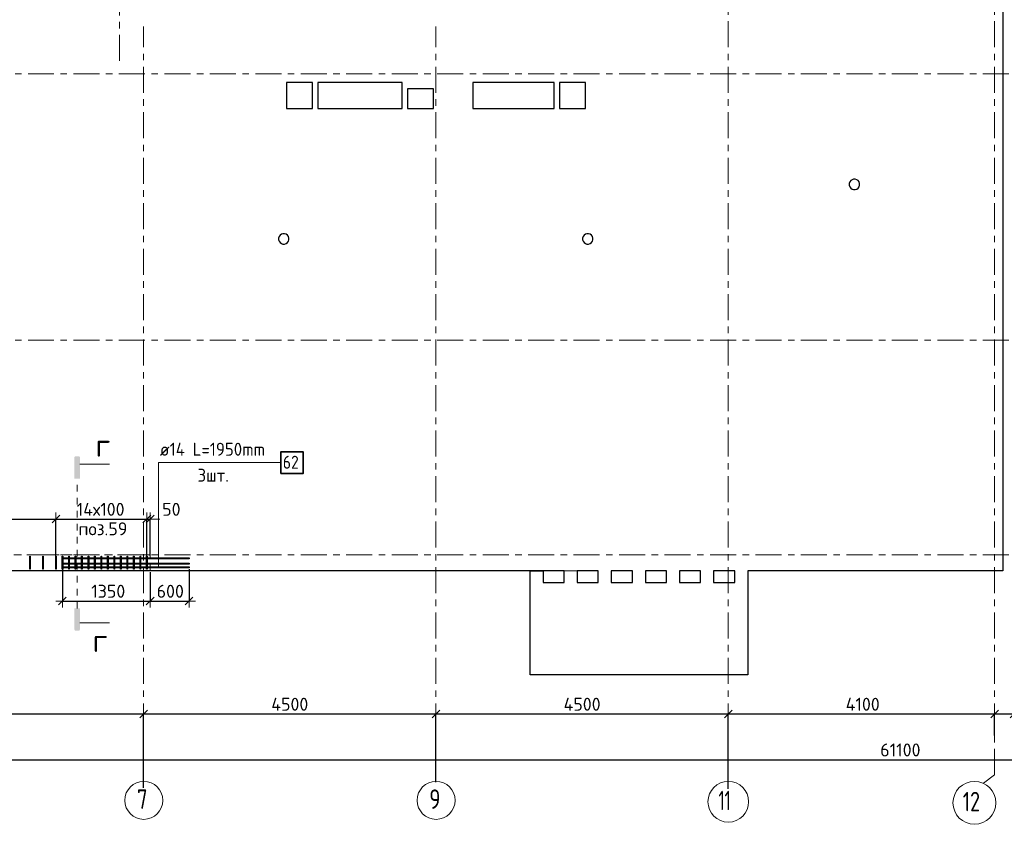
# Model space of a CAD drawing. Header units: metres. Extents: x -38 to 97, y -15 to 21.
# Tile 4 of 118: x 18 to 33, y -4 to 8. Entities that reach past the tile are written whole.
import ezdxf

# ---------------------------------------------------------------- set-up
doc = ezdxf.new("R2010")
doc.units = ezdxf.units.M
doc.header["$PDMODE"] = 65
for name, pattern in [('______11', [0.5, 0.4, -0.05, 0, -0.05]), ('______2', [0.0405, 0.03, -0.0105]), ('______3', [0.5, 0.4, -0.1]), ('______5', [1.1, 0.8, -0.1, 0.1, -0.1]), ('______9', [0.015, 0, -0.015])]:
    doc.linetypes.add(name, pattern=pattern)
for name, color, linetype, lineweight in [('XR$2$Осевая линия (1)', 7, '______5', 13), ('XR$2$Размерная линия (1)', 7, 'Continuous', 13), ('XR$4$Арм.стержн. Доп. арматура', 180, 'Continuous', 35), ('XR$4$Арм.стержн. Хомут', 240, 'Continuous', 35), ('XR$4$Балка (1)', 7, '______3', 13), ('XR$4$Перекрытие (1)', 7, 'Continuous', 35), ('XR$4$Размерная линия (1)', 7, 'Continuous', 13), ('XR$4$Текст_ общее_1', 7, 'Continuous', 13)]:
    doc.layers.add(name, color=color, linetype=linetype, lineweight=lineweight)
doc.styles.add('ISOCPEUR', font='txt')
doc.dimstyles.new('DIMSTYLE_3', dxfattribs={"dimtxt": 0.2, "dimasz": 0.2, "dimexe": 0, "dimexo": 0, "dimgap": 0.1, "dimtad": 2, "dimdec": 0, "dimlfac": 1000, "dimrnd": 5, "dimzin": 12, "dimdsep": 46, "dimtxsty": 'ISOCPEUR', "dimblk1": 'ALL_ML_STRICH', "dimblk2": 'ALL_ML_STRICH', "dimsah": 1, "dimcen": 0, "dimclrd": 7, "dimclre": 256, "dimclrt": 7, "dimadec": 0, "dimazin": 0, "dimtfac": 1, "dimtdec": 0, "dimtix": 1, "dimtmove": 2, "dimatfit": 3, "dimfxl": 0, "dimtzin": 0, "dimlwd": 0, "dimlwe": -3, "dimarcsym": 0})
doc.dimstyles.new('DIMSTYLE_33', dxfattribs={"dimtxt": 0.2, "dimasz": 0.2, "dimexe": 0, "dimexo": 0, "dimgap": 0.1, "dimtad": 2, "dimdec": 0, "dimlfac": 1000, "dimrnd": 5, "dimzin": 12, "dimdsep": 46, "dimtxsty": 'ISOCPEUR', "dimblk1": 'ALL_ML_STRICH', "dimblk2": 'ALL_ML_STRICH', "dimsah": 1, "dimcen": 0, "dimclrd": 7, "dimclre": 256, "dimclrt": 7, "dimadec": 0, "dimazin": 0, "dimtfac": 1, "dimtdec": 0, "dimtix": 1, "dimtmove": 2, "dimatfit": 3, "dimfxl": 0, "dimtvp": 1.2, "dimtzin": 0, "dimlwd": 0, "dimlwe": -3, "dimarcsym": 0})
doc.dimstyles.new('DIMSTYLE_4', dxfattribs={"dimtxt": 0.2, "dimasz": 0.2, "dimexe": 0, "dimexo": 0, "dimgap": 0.1, "dimtad": 0, "dimdec": 0, "dimlfac": 1000, "dimrnd": 5, "dimzin": 12, "dimdsep": 46, "dimtxsty": 'ISOCPEUR', "dimblk1": 'ALL_ML_STRICH', "dimblk2": 'ALL_ML_STRICH', "dimsah": 1, "dimcen": 0, "dimclrd": 7, "dimclre": 256, "dimclrt": 7, "dimadec": 0, "dimazin": 0, "dimtfac": 1, "dimtdec": 0, "dimtix": 1, "dimtmove": 2, "dimatfit": 3, "dimfxl": 0, "dimtvp": 1.2, "dimtzin": 0, "dimlwd": 0, "dimlwe": -3, "dimarcsym": 0})

# ---------------------------------------------------------------- blocks, each defined once
blk = doc.blocks.new('ALL_ML_STRICH')
at = {"color": 0, "linetype": 'ByBlock', "lineweight": -2}
for p, q in [((-1, 0), (0.5, 0)), ((-0.3, -0.3), (0.3, 0.3)), ((0, -0.5), (0, 0.5))]:
    blk.add_line(p, q, dxfattribs=at)
blk = doc.blocks.new('*D12')
at = {"layer": 'DEFPOINTS', "color": 7, "linetype": 'Continuous', "lineweight": 13, "transparency": 33554687}
for p in [(0.5, -3.103), (0.5, -3.156), (61.6, -3.14)]:
    blk.add_point(p, dxfattribs=at)
at = {"layer": 'XR$2$Размерная линия (1)', "color": 9, "linetype": 'Continuous', "lineweight": -2, "true_color": 0xc7c7c7, "transparency": 33554687}
for p, q in [((0.5, -3.123), (0.5, -3.156)), ((61.6, -3.156), (61.6, -3.156))]:
    blk.add_line(p, q, dxfattribs=at)
at = {"layer": 'XR$2$Размерная линия (1)', "color": 7, "linetype": 'Continuous', "lineweight": -2, "transparency": 33554687}
blk.add_line((0.5, -3.156), (61.6, -3.156), dxfattribs=at)
at = {"layer": 'XR$2$Размерная линия (1)', "color": 7, "linetype": 'Continuous', "lineweight": 13, "transparency": 33554687, "xscale": 0.2, "yscale": 0.2, "zscale": 0.2, "rotation": 180}
blk.add_blockref('ALL_ML_STRICH', (0.5, -3.156), dxfattribs=at)
at = {"layer": 'XR$2$Размерная линия (1)', "color": 7, "linetype": 'Continuous', "lineweight": 13, "transparency": 33554687, "xscale": 0.2, "yscale": 0.2, "zscale": 0.2}
blk.add_blockref('ALL_ML_STRICH', (61.6, -3.156), dxfattribs=at)
at = {"layer": 'XR$2$Размерная линия (1)', "color": 7, "linetype": 'Continuous', "lineweight": 13, "transparency": 33554687, "insert": (31.1, -3.006), "char_height": 0.2, "width": 1, "attachment_point": 5, "style": 'ISOCPEUR'}
blk.add_mtext('\\A1;{61100}', dxfattribs=at)
blk = doc.blocks.new('*D16')
at = {"layer": 'DEFPOINTS', "color": 7, "linetype": 'Continuous', "lineweight": 13, "transparency": 33554687}
for p in [(13.75, -2.452), (13.75, -3.513), (19.45, -3.607)]:
    blk.add_point(p, dxfattribs=at)
at = {"layer": 'XR$2$Размерная линия (1)', "color": 9, "linetype": 'Continuous', "lineweight": -2, "true_color": 0xc7c7c7, "transparency": 33554687}
for p, q in [((13.75, -3.493), (13.75, -2.452)), ((19.45, -3.587), (19.45, -2.452))]:
    blk.add_line(p, q, dxfattribs=at)
at = {"layer": 'XR$2$Размерная линия (1)', "color": 7, "linetype": 'Continuous', "lineweight": -2, "transparency": 33554687}
blk.add_line((13.75, -2.452), (19.45, -2.452), dxfattribs=at)
at = {"layer": 'XR$2$Размерная линия (1)', "color": 7, "linetype": 'Continuous', "lineweight": 13, "transparency": 33554687, "xscale": 0.2, "yscale": 0.2, "zscale": 0.2, "rotation": 180}
blk.add_blockref('ALL_ML_STRICH', (13.75, -2.452), dxfattribs=at)
at = {"layer": 'XR$2$Размерная линия (1)', "color": 7, "linetype": 'Continuous', "lineweight": 13, "transparency": 33554687, "xscale": 0.2, "yscale": 0.2, "zscale": 0.2}
blk.add_blockref('ALL_ML_STRICH', (19.45, -2.452), dxfattribs=at)
at = {"layer": 'XR$2$Размерная линия (1)', "color": 7, "linetype": 'Continuous', "lineweight": 13, "transparency": 33554687, "insert": (16.61, -2.302), "char_height": 0.2, "width": 0.8, "attachment_point": 5, "style": 'ISOCPEUR'}
blk.add_mtext('\\A1;{5700}', dxfattribs=at)
blk = doc.blocks.new('*D17')
at = {"layer": 'DEFPOINTS', "color": 7, "linetype": 'Continuous', "lineweight": 13, "transparency": 33554687}
for p in [(19.45, -2.452), (19.45, -3.607), (23.95, -3.521)]:
    blk.add_point(p, dxfattribs=at)
at = {"layer": 'XR$2$Размерная линия (1)', "color": 9, "linetype": 'Continuous', "lineweight": -2, "true_color": 0xc7c7c7, "transparency": 33554687}
for p, q in [((19.45, -3.587), (19.45, -2.452)), ((23.95, -3.501), (23.95, -2.452))]:
    blk.add_line(p, q, dxfattribs=at)
at = {"layer": 'XR$2$Размерная линия (1)', "color": 7, "linetype": 'Continuous', "lineweight": -2, "transparency": 33554687}
blk.add_line((19.45, -2.452), (23.95, -2.452), dxfattribs=at)
at = {"layer": 'XR$2$Размерная линия (1)', "color": 7, "linetype": 'Continuous', "lineweight": 13, "transparency": 33554687, "xscale": 0.2, "yscale": 0.2, "zscale": 0.2, "rotation": 180}
blk.add_blockref('ALL_ML_STRICH', (19.45, -2.452), dxfattribs=at)
at = {"layer": 'XR$2$Размерная линия (1)', "color": 7, "linetype": 'Continuous', "lineweight": 13, "transparency": 33554687, "xscale": 0.2, "yscale": 0.2, "zscale": 0.2}
blk.add_blockref('ALL_ML_STRICH', (23.95, -2.452), dxfattribs=at)
at = {"layer": 'XR$2$Размерная линия (1)', "color": 7, "linetype": 'Continuous', "lineweight": 13, "transparency": 33554687, "insert": (21.7, -2.302), "char_height": 0.2, "width": 0.8, "attachment_point": 5, "style": 'ISOCPEUR'}
blk.add_mtext('\\A1;{4500}', dxfattribs=at)
blk = doc.blocks.new('*D18')
at = {"layer": 'DEFPOINTS', "color": 7, "linetype": 'Continuous', "lineweight": 13, "transparency": 33554687}
for p in [(23.95, -2.452), (23.95, -3.521), (28.45, -3.623)]:
    blk.add_point(p, dxfattribs=at)
at = {"layer": 'XR$2$Размерная линия (1)', "color": 9, "linetype": 'Continuous', "lineweight": -2, "true_color": 0xc7c7c7, "transparency": 33554687}
for p, q in [((23.95, -3.501), (23.95, -2.452)), ((28.45, -3.603), (28.45, -2.452))]:
    blk.add_line(p, q, dxfattribs=at)
at = {"layer": 'XR$2$Размерная линия (1)', "color": 7, "linetype": 'Continuous', "lineweight": -2, "transparency": 33554687}
blk.add_line((23.95, -2.452), (28.45, -2.452), dxfattribs=at)
at = {"layer": 'XR$2$Размерная линия (1)', "color": 7, "linetype": 'Continuous', "lineweight": 13, "transparency": 33554687, "xscale": 0.2, "yscale": 0.2, "zscale": 0.2, "rotation": 180}
blk.add_blockref('ALL_ML_STRICH', (23.95, -2.452), dxfattribs=at)
at = {"layer": 'XR$2$Размерная линия (1)', "color": 7, "linetype": 'Continuous', "lineweight": 13, "transparency": 33554687, "xscale": 0.2, "yscale": 0.2, "zscale": 0.2}
blk.add_blockref('ALL_ML_STRICH', (28.45, -2.452), dxfattribs=at)
at = {"layer": 'XR$2$Размерная линия (1)', "color": 7, "linetype": 'Continuous', "lineweight": 13, "transparency": 33554687, "insert": (26.2, -2.302), "char_height": 0.2, "width": 0.8, "attachment_point": 5, "style": 'ISOCPEUR'}
blk.add_mtext('\\A1;{4500}', dxfattribs=at)
blk = doc.blocks.new('*D19')
at = {"layer": 'DEFPOINTS', "color": 7, "linetype": 'Continuous', "lineweight": 13, "transparency": 33554687}
for p in [(28.45, -2.452), (32.55, -2.802), (28.45, -3.623)]:
    blk.add_point(p, dxfattribs=at)
at = {"layer": 'XR$2$Размерная линия (1)', "color": 9, "linetype": 'Continuous', "lineweight": -2, "true_color": 0xc7c7c7, "transparency": 33554687}
for p, q in [((28.45, -3.603), (28.45, -2.452)), ((32.55, -2.782), (32.55, -2.452))]:
    blk.add_line(p, q, dxfattribs=at)
at = {"layer": 'XR$2$Размерная линия (1)', "color": 7, "linetype": 'Continuous', "lineweight": -2, "transparency": 33554687}
blk.add_line((28.45, -2.452), (32.55, -2.452), dxfattribs=at)
at = {"layer": 'XR$2$Размерная линия (1)', "color": 7, "linetype": 'Continuous', "lineweight": 13, "transparency": 33554687, "xscale": 0.2, "yscale": 0.2, "zscale": 0.2, "rotation": 180}
blk.add_blockref('ALL_ML_STRICH', (28.45, -2.452), dxfattribs=at)
at = {"layer": 'XR$2$Размерная линия (1)', "color": 7, "linetype": 'Continuous', "lineweight": 13, "transparency": 33554687, "xscale": 0.2, "yscale": 0.2, "zscale": 0.2}
blk.add_blockref('ALL_ML_STRICH', (32.55, -2.452), dxfattribs=at)
at = {"layer": 'XR$2$Размерная линия (1)', "color": 7, "linetype": 'Continuous', "lineweight": 13, "transparency": 33554687, "insert": (30.52, -2.302), "char_height": 0.2, "width": 0.8, "attachment_point": 5, "style": 'ISOCPEUR'}
blk.add_mtext('\\A1;{4100}', dxfattribs=at)
blk = doc.blocks.new('*D20')
at = {"layer": 'DEFPOINTS', "color": 7, "linetype": 'Continuous', "lineweight": 13, "transparency": 33554687}
for p in [(32.55, -2.452), (32.55, -2.802), (32.85, -2.818)]:
    blk.add_point(p, dxfattribs=at)
at = {"layer": 'XR$2$Размерная линия (1)', "color": 9, "linetype": 'Continuous', "lineweight": -2, "true_color": 0xc7c7c7, "transparency": 33554687}
for p, q in [((32.55, -2.782), (32.55, -2.452)), ((32.85, -2.798), (32.85, -2.452))]:
    blk.add_line(p, q, dxfattribs=at)
at = {"layer": 'XR$2$Размерная линия (1)', "color": 7, "linetype": 'Continuous', "lineweight": -2, "transparency": 33554687}
blk.add_line((32.55, -2.452), (32.85, -2.452), dxfattribs=at)
at = {"layer": 'XR$2$Размерная линия (1)', "color": 7, "linetype": 'Continuous', "lineweight": 13, "transparency": 33554687, "xscale": 0.2, "yscale": 0.2, "zscale": 0.2, "rotation": 180}
blk.add_blockref('ALL_ML_STRICH', (32.55, -2.452), dxfattribs=at)
at = {"layer": 'XR$2$Размерная линия (1)', "color": 7, "linetype": 'Continuous', "lineweight": 13, "transparency": 33554687, "xscale": 0.2, "yscale": 0.2, "zscale": 0.2}
blk.add_blockref('ALL_ML_STRICH', (32.85, -2.452), dxfattribs=at)
at = {"layer": 'XR$2$Размерная линия (1)', "color": 7, "linetype": 'Continuous', "lineweight": 13, "transparency": 33554687, "insert": (33.178, -2.7), "char_height": 0.2, "width": 0.6, "attachment_point": 5, "style": 'ISOCPEUR'}
blk.add_mtext('\\A1;{300}', dxfattribs=at)
blk = doc.blocks.new('*D255')
at = {"layer": 'DEFPOINTS', "color": 7, "linetype": 'Continuous', "lineweight": 13, "transparency": 33554687}
for p in [(18.2, -0.202), (19.55, -0.25), (18.2, -0.713)]:
    blk.add_point(p, dxfattribs=at)
at = {"layer": 'XR$4$Размерная линия (1)', "color": 9, "linetype": 'Continuous', "lineweight": -2, "true_color": 0xc7c7c7, "transparency": 33554687}
for p, q in [((18.2, -0.222), (18.2, -0.713)), ((19.55, -0.27), (19.55, -0.713))]:
    blk.add_line(p, q, dxfattribs=at)
at = {"layer": 'XR$4$Размерная линия (1)', "color": 7, "linetype": 'Continuous', "lineweight": -2, "transparency": 33554687}
blk.add_line((18.2, -0.713), (19.55, -0.713), dxfattribs=at)
at = {"layer": 'XR$4$Размерная линия (1)', "color": 7, "linetype": 'Continuous', "lineweight": 13, "transparency": 33554687, "xscale": 0.2, "yscale": 0.2, "zscale": 0.2, "rotation": 180}
blk.add_blockref('ALL_ML_STRICH', (18.2, -0.713), dxfattribs=at)
at = {"layer": 'XR$4$Размерная линия (1)', "color": 7, "linetype": 'Continuous', "lineweight": 13, "transparency": 33554687, "xscale": 0.2, "yscale": 0.2, "zscale": 0.2}
blk.add_blockref('ALL_ML_STRICH', (19.55, -0.713), dxfattribs=at)
at = {"layer": 'XR$4$Размерная линия (1)', "color": 7, "linetype": 'Continuous', "lineweight": 13, "transparency": 33554687, "insert": (18.905, -0.563), "char_height": 0.2, "width": 0.8, "attachment_point": 5, "style": 'ISOCPEUR'}
blk.add_mtext('\\A1;{1350}', dxfattribs=at)
blk = doc.blocks.new('*D256')
at = {"layer": 'DEFPOINTS', "color": 7, "linetype": 'Continuous', "lineweight": 13, "transparency": 33554687}
for p in [(19.55, -0.25), (20.15, -0.202), (19.55, -0.713)]:
    blk.add_point(p, dxfattribs=at)
at = {"layer": 'XR$4$Размерная линия (1)', "color": 9, "linetype": 'Continuous', "lineweight": -2, "true_color": 0xc7c7c7, "transparency": 33554687}
for p, q in [((19.55, -0.27), (19.55, -0.713)), ((20.15, -0.222), (20.15, -0.713))]:
    blk.add_line(p, q, dxfattribs=at)
at = {"layer": 'XR$4$Размерная линия (1)', "color": 7, "linetype": 'Continuous', "lineweight": -2, "transparency": 33554687}
blk.add_line((19.55, -0.713), (20.15, -0.713), dxfattribs=at)
at = {"layer": 'XR$4$Размерная линия (1)', "color": 7, "linetype": 'Continuous', "lineweight": 13, "transparency": 33554687, "xscale": 0.2, "yscale": 0.2, "zscale": 0.2, "rotation": 180}
blk.add_blockref('ALL_ML_STRICH', (19.55, -0.713), dxfattribs=at)
at = {"layer": 'XR$4$Размерная линия (1)', "color": 7, "linetype": 'Continuous', "lineweight": 13, "transparency": 33554687, "xscale": 0.2, "yscale": 0.2, "zscale": 0.2}
blk.add_blockref('ALL_ML_STRICH', (20.15, -0.713), dxfattribs=at)
at = {"layer": 'XR$4$Размерная линия (1)', "color": 7, "linetype": 'Continuous', "lineweight": 13, "transparency": 33554687, "insert": (19.86, -0.563), "char_height": 0.2, "width": 0.6, "attachment_point": 5, "style": 'ISOCPEUR'}
blk.add_mtext('\\A1;{600}', dxfattribs=at)
blk = doc.blocks.new('*D259')
at = {"layer": 'DEFPOINTS', "color": 7, "linetype": 'Continuous', "lineweight": 13, "transparency": 33554687}
for p in [(15.1, 0.548), (15.1, -0.059), (18.1, -0.066)]:
    blk.add_point(p, dxfattribs=at)
at = {"layer": 'XR$4$Размерная линия (1)', "color": 9, "linetype": 'Continuous', "lineweight": -2, "true_color": 0xc7c7c7, "transparency": 33554687}
for p, q in [((15.1, -0.039), (15.1, 0.548)), ((18.1, -0.046), (18.1, 0.548))]:
    blk.add_line(p, q, dxfattribs=at)
at = {"layer": 'XR$4$Размерная линия (1)', "color": 7, "linetype": 'Continuous', "lineweight": -2, "transparency": 33554687}
blk.add_line((15.1, 0.548), (18.1, 0.548), dxfattribs=at)
at = {"layer": 'XR$4$Размерная линия (1)', "color": 7, "linetype": 'Continuous', "lineweight": 13, "transparency": 33554687, "xscale": 0.2, "yscale": 0.2, "zscale": 0.2, "rotation": 180}
blk.add_blockref('ALL_ML_STRICH', (15.1, 0.548), dxfattribs=at)
at = {"layer": 'XR$4$Размерная линия (1)', "color": 7, "linetype": 'Continuous', "lineweight": 13, "transparency": 33554687, "xscale": 0.2, "yscale": 0.2, "zscale": 0.2}
blk.add_blockref('ALL_ML_STRICH', (18.1, 0.548), dxfattribs=at)
at = {"layer": 'XR$4$Размерная линия (1)', "color": 7, "linetype": 'Continuous', "lineweight": 13, "transparency": 33554687, "insert": (15.86, 0.798), "char_height": 0.2, "width": 0.01, "attachment_point": 1, "line_spacing_factor": 0.60241, "style": 'ISOCPEUR'}
blk.add_mtext('15х200=3000', dxfattribs=at)
blk = doc.blocks.new('*D260')
at = {"layer": 'DEFPOINTS', "color": 7, "linetype": 'Continuous', "lineweight": 13, "transparency": 33554687}
for p in [(18.1, 0.548), (18.1, -0.066), (19.5, -0.089)]:
    blk.add_point(p, dxfattribs=at)
at = {"layer": 'XR$4$Размерная линия (1)', "color": 9, "linetype": 'Continuous', "lineweight": -2, "true_color": 0xc7c7c7, "transparency": 33554687}
for p, q in [((18.1, -0.046), (18.1, 0.548)), ((19.5, -0.069), (19.5, 0.548))]:
    blk.add_line(p, q, dxfattribs=at)
at = {"layer": 'XR$4$Размерная линия (1)', "color": 7, "linetype": 'Continuous', "lineweight": -2, "transparency": 33554687}
blk.add_line((18.1, 0.548), (19.5, 0.548), dxfattribs=at)
at = {"layer": 'XR$4$Размерная линия (1)', "color": 7, "linetype": 'Continuous', "lineweight": 13, "transparency": 33554687, "xscale": 0.2, "yscale": 0.2, "zscale": 0.2, "rotation": 180}
blk.add_blockref('ALL_ML_STRICH', (18.1, 0.548), dxfattribs=at)
at = {"layer": 'XR$4$Размерная линия (1)', "color": 7, "linetype": 'Continuous', "lineweight": 13, "transparency": 33554687, "xscale": 0.2, "yscale": 0.2, "zscale": 0.2}
blk.add_blockref('ALL_ML_STRICH', (19.5, 0.548), dxfattribs=at)
at = {"layer": 'XR$4$Размерная линия (1)', "color": 7, "linetype": 'Continuous', "lineweight": 13, "transparency": 33554687, "insert": (18.42, 0.798), "char_height": 0.2, "width": 0.01, "attachment_point": 1, "line_spacing_factor": 0.60241, "style": 'ISOCPEUR'}
blk.add_mtext('14х100', dxfattribs=at)
blk = doc.blocks.new('*D261')
at = {"layer": 'DEFPOINTS', "color": 7, "linetype": 'Continuous', "lineweight": 13, "transparency": 33554687}
for p in [(19.5, 0.548), (19.5, -0.089), (19.55, -0.037)]:
    blk.add_point(p, dxfattribs=at)
at = {"layer": 'XR$4$Размерная линия (1)', "color": 9, "linetype": 'Continuous', "lineweight": -2, "true_color": 0xc7c7c7, "transparency": 33554687}
for p, q in [((19.5, -0.069), (19.5, 0.548)), ((19.55, -0.017), (19.55, 0.548))]:
    blk.add_line(p, q, dxfattribs=at)
at = {"layer": 'XR$4$Размерная линия (1)', "color": 7, "linetype": 'Continuous', "lineweight": -2, "transparency": 33554687}
blk.add_line((19.5, 0.548), (19.55, 0.548), dxfattribs=at)
at = {"layer": 'XR$4$Размерная линия (1)', "color": 7, "linetype": 'Continuous', "lineweight": 13, "transparency": 33554687, "xscale": 0.2, "yscale": 0.2, "zscale": 0.2}
blk.add_blockref('ALL_ML_STRICH', (19.55, 0.548), dxfattribs=at)
at = {"layer": 'XR$4$Размерная линия (1)', "color": 7, "linetype": 'Continuous', "lineweight": 13, "transparency": 33554687, "xscale": 0.2, "yscale": 0.2, "zscale": 0.2, "rotation": 180}
blk.add_blockref('ALL_ML_STRICH', (19.5, 0.548), dxfattribs=at)
at = {"layer": 'XR$4$Размерная линия (1)', "color": 7, "linetype": 'Continuous', "lineweight": 13, "transparency": 33554687, "insert": (19.877, 0.698), "char_height": 0.2, "width": 0.4, "attachment_point": 5, "style": 'ISOCPEUR'}
blk.add_mtext('\\A1;{50}', dxfattribs=at)

msp = doc.modelspace()

# ---------------------------------------------------------------- hatches: boundary and pattern name
at = {"linetype": 'Continuous', "lineweight": 25, "true_color": 0x000000, "transparency": 33554687}
for points in [[(18.4685, 1.4992), (18.468, 1.5017), (18.4671, 1.5041), (18.466, 1.5064), (18.4646, 1.5086), (18.4629, 1.5105), (18.461, 1.5122), (18.4589, 1.5136), (18.4566, 1.5147), (18.4541, 1.5155), (18.4516, 1.516), (18.4491, 1.5162), (18.4046, 1.5162), (18.402, 1.516), (18.3995, 1.5155), (18.3971, 1.5147), (18.3948, 1.5136), (18.3927, 1.5122), (18.3908, 1.5105), (18.3891, 1.5086), (18.3876, 1.5064), (18.3865, 1.5041), (18.3857, 1.5017), (18.3852, 1.4992), (18.385, 1.4967), (18.385, 1.1717), (18.4686, 1.1717), (18.4686, 1.4967)], [(18.4685, -1.1538), (18.4686, -1.1512), (18.4686, -0.8262), (18.385, -0.8262), (18.385, -1.1512), (18.3852, -1.1538), (18.3857, -1.1563), (18.3865, -1.1587), (18.3876, -1.161), (18.3891, -1.1631), (18.3908, -1.165), (18.3927, -1.1667), (18.3948, -1.1681), (18.3971, -1.1693), (18.3995, -1.1701), (18.402, -1.1706), (18.4046, -1.1708), (18.4491, -1.1708), (18.4516, -1.1706), (18.4541, -1.1701), (18.4566, -1.1693), (18.4589, -1.1681), (18.461, -1.1667), (18.4629, -1.165), (18.4646, -1.1631), (18.466, -1.161), (18.4671, -1.1587), (18.468, -1.1563)]]:
    msp.add_hatch(color=18, dxfattribs=at).paths.add_polyline_path(points)

# ---------------------------------------------------------------- linework, layer by layer
at = {"color": 7, "linetype": 'Continuous', "lineweight": 13, "transparency": 33554687}
for p, q in [((18.4686, 1.3947), (18.9254, 1.3947)), ((18.4686, -1.0492), (18.9254, -1.0492))]:
    msp.add_line(p, q, dxfattribs=at)
at = {"color": 7, "linetype": '______9', "lineweight": 13, "transparency": 33554687}
msp.add_line((18.4268, -0.8262), (18.4268, 1.1717), dxfattribs=at)
at = {"layer": 'XR$2$Осевая линия (1)', "color": 253, "linetype": '______11', "lineweight": 13, "true_color": 0xa0a0a0, "transparency": 33554687}
for p, q in [((19.08, 7.6), (19.08, 19.78)), ((32.55, -3.39), (32.55, 19.78)), ((28.45, -3.39), (28.45, 8.92)), ((19.45, -3.39), (19.45, 8.13)), ((23.95, -3.39), (23.95, 8.13)), ((-2.63, 7.4), (62.6, 7.4)), ((-2.63, 3.3), (62.6, 3.3)), ((-2.63, 0), (62.6, 0)), ((32.3812, -3.5157), (32.55, -3.39))]:
    msp.add_line(p, q, dxfattribs=at)
at = {"layer": 'XR$2$Осевая линия (1)', "color": 7, "linetype": 'Continuous', "lineweight": 13, "transparency": 33554687}
for centre, radius in [((19.4524, -3.7819), 0.2924), ((23.9524, -3.7819), 0.2924), ((28.4509, -3.8029), 0.3134), ((32.2404, -3.8199), 0.3304)]:
    msp.add_circle(centre, radius, dxfattribs=at)
at = {"layer": 'XR$4$Арм.стержн. Доп. арматура', "color": 7, "linetype": 'Continuous', "lineweight": 13, "transparency": 33554687}
for q in [(19.6798, -0.1948), (19.6798, -0.0548), (21.5598, 1.4165), (19.6798, -0.1397)]:
    msp.add_line((19.6798, 1.4165), q, dxfattribs=at)
at = {"layer": 'XR$4$Арм.стержн. Доп. арматура', "color": 7, "linetype": 'Continuous', "lineweight": 35, "transparency": 33554687}
msp.add_lwpolyline([(21.5598, 1.2498), (21.9064, 1.2498), (21.9064, 1.5831), (21.5598, 1.5831), (21.5598, 1.2498)], dxfattribs=at)
at = {"layer": 'XR$4$Арм.стержн. Доп. арматура', "color": 7, "linetype": 'Continuous', "lineweight": 25, "transparency": 33554687}
for points in [[(20.15, -0.0618), (18.2, -0.0618), (18.2, -0.0478), (20.15, -0.0478), (20.15, -0.0618)], [(20.15, -0.1467), (18.2, -0.1467), (18.2, -0.1327), (20.15, -0.1327), (20.15, -0.1467)], [(20.15, -0.2018), (18.2, -0.2018), (18.2, -0.1878), (20.15, -0.1878), (20.15, -0.2018)]]:
    msp.add_lwpolyline(points, dxfattribs=at)
at = {"layer": 'XR$4$Арм.стержн. Хомут', "color": 40, "linetype": 'Continuous', "lineweight": 25, "transparency": 33554687}
for points in [[(17.6961, -0.2248), (17.6961, -0.0247), (17.7041, -0.0247), (17.7041, -0.2248), (17.6961, -0.2248)], [(17.8961, -0.2248), (17.8961, -0.0247), (17.9041, -0.0247), (17.9041, -0.2248), (17.8961, -0.2248)], [(18.096, -0.2248), (18.096, -0.0247), (18.104, -0.0247), (18.104, -0.2248), (18.096, -0.2248)], [(18.196, -0.2248), (18.196, -0.0247), (18.204, -0.0247), (18.204, -0.2248), (18.196, -0.2248)], [(18.296, -0.2248), (18.296, -0.0247), (18.304, -0.0247), (18.304, -0.2248), (18.296, -0.2248)], [(18.396, -0.2248), (18.396, -0.0247), (18.404, -0.0247), (18.404, -0.2248), (18.396, -0.2248)], [(18.496, -0.2248), (18.496, -0.0247), (18.504, -0.0247), (18.504, -0.2248), (18.496, -0.2248)], [(18.596, -0.2248), (18.596, -0.0247), (18.604, -0.0247), (18.604, -0.2248), (18.596, -0.2248)], [(18.696, -0.2248), (18.696, -0.0247), (18.704, -0.0247), (18.704, -0.2248), (18.696, -0.2248)], [(18.796, -0.2248), (18.796, -0.0247), (18.804, -0.0247), (18.804, -0.2248), (18.796, -0.2248)], [(18.896, -0.2248), (18.896, -0.0247), (18.904, -0.0247), (18.904, -0.2248), (18.896, -0.2248)], [(18.996, -0.2248), (18.996, -0.0247), (19.004, -0.0247), (19.004, -0.2248), (18.996, -0.2248)], [(19.096, -0.2248), (19.096, -0.0247), (19.104, -0.0247), (19.104, -0.2248), (19.096, -0.2248)], [(19.196, -0.2248), (19.196, -0.0247), (19.204, -0.0247), (19.204, -0.2248), (19.196, -0.2248)], [(19.296, -0.2248), (19.296, -0.0247), (19.304, -0.0247), (19.304, -0.2248), (19.296, -0.2248)], [(19.396, -0.2248), (19.396, -0.0247), (19.404, -0.0247), (19.404, -0.2248), (19.396, -0.2248)], [(19.496, -0.2248), (19.496, -0.0247), (19.504, -0.0247), (19.504, -0.2248), (19.496, -0.2248)]]:
    msp.add_lwpolyline(points, dxfattribs=at)
at = {"layer": 'XR$4$Балка (1)', "color": 7, "linetype": '______2', "lineweight": 18, "transparency": 33554687}
for p, q in [((19.55, 0.0002), (13.6501, 0.0002)), ((19.55, -0.2498), (19.55, 0.0002))]:
    msp.add_line(p, q, dxfattribs=at)
at = {"layer": 'XR$4$Перекрытие (1)', "color": 7, "linetype": 'Continuous', "lineweight": 25, "transparency": 33554687}
for p, q in [((32.675, 16.6502), (32.675, -0.25)), ((21.65, 7.2702), (21.65, 6.8702)), ((22.05, 7.2702), (21.65, 7.2702)), ((22.05, 6.8702), (22.05, 7.2702)), ((22.13, 7.2702), (22.13, 6.8702)), ((23.43, 7.2702), (22.13, 7.2702)), ((23.43, 6.8702), (23.43, 7.2702)), ((23.51, 7.1702), (23.51, 6.8702)), ((23.91, 7.1702), (23.51, 7.1702)), ((23.91, 6.8702), (23.91, 7.1702)), ((24.52, 7.2702), (24.52, 6.8702)), ((25.77, 7.2702), (24.52, 7.2702)), ((25.77, 6.8702), (25.77, 7.2702)), ((25.8501, 7.2702), (25.8501, 6.8702)), ((26.2501, 7.2702), (25.8501, 7.2702)), ((26.2501, 6.8702), (26.2501, 7.2702)), ((21.65, 6.8702), (22.05, 6.8702)), ((22.13, 6.8702), (23.43, 6.8702)), ((23.51, 6.8702), (23.91, 6.8702)), ((24.52, 6.8702), (25.77, 6.8702)), ((25.8501, 6.8702), (26.2501, 6.8702)), ((30.3553, 5.7721), (30.3349, 5.7573)), ((30.3793, 5.7799), (30.3553, 5.7721)), ((30.4046, 5.7799), (30.3793, 5.7799)), ((30.4286, 5.7721), (30.4046, 5.7799)), ((30.449, 5.7573), (30.4286, 5.7721)), ((30.3201, 5.7369), (30.3123, 5.7129)), ((30.3123, 5.7129), (30.3123, 5.6876)), ((30.3123, 5.6876), (30.3201, 5.6636)), ((30.3349, 5.7573), (30.3201, 5.7369)), ((30.3201, 5.6636), (30.3349, 5.6432)), ((30.3349, 5.6432), (30.3553, 5.6284)), ((30.3553, 5.6284), (30.3793, 5.6206)), ((30.3793, 5.6206), (30.4046, 5.6206)), ((30.4046, 5.6206), (30.4286, 5.6284)), ((30.4286, 5.6284), (30.449, 5.6432)), ((30.4638, 5.7369), (30.449, 5.7573)), ((30.449, 5.6432), (30.4638, 5.6636)), ((30.4716, 5.7129), (30.4638, 5.7369)), ((30.4638, 5.6636), (30.4716, 5.6876)), ((30.4716, 5.6876), (30.4716, 5.7129)), ((21.536, 4.8976), (21.5282, 4.8736)), ((21.5282, 4.8736), (21.5282, 4.8483)), ((21.5509, 4.918), (21.536, 4.8976)), ((21.5713, 4.9328), (21.5509, 4.918)), ((21.5953, 4.9406), (21.5713, 4.9328)), ((21.6205, 4.9406), (21.5953, 4.9406)), ((21.6445, 4.9328), (21.6205, 4.9406)), ((21.6649, 4.918), (21.6445, 4.9328)), ((21.6798, 4.8976), (21.6649, 4.918)), ((21.6876, 4.8736), (21.6798, 4.8976)), ((21.6876, 4.8483), (21.6876, 4.8736)), ((26.2162, 4.8976), (26.2084, 4.8736)), ((26.2084, 4.8736), (26.2084, 4.8483)), ((26.231, 4.918), (26.2162, 4.8976)), ((26.2514, 4.9328), (26.231, 4.918)), ((26.2754, 4.9406), (26.2514, 4.9328)), ((26.3006, 4.9406), (26.2754, 4.9406)), ((26.3246, 4.9328), (26.3006, 4.9406)), ((26.3451, 4.918), (26.3246, 4.9328)), ((26.3599, 4.8976), (26.3451, 4.918)), ((26.3677, 4.8736), (26.3599, 4.8976)), ((26.3677, 4.8483), (26.3677, 4.8736)), ((21.5282, 4.8483), (21.536, 4.8243)), ((21.536, 4.8243), (21.5509, 4.8039)), ((21.5509, 4.8039), (21.5713, 4.7891)), ((21.5713, 4.7891), (21.5953, 4.7813)), ((21.5953, 4.7813), (21.6205, 4.7813)), ((21.6205, 4.7813), (21.6445, 4.7891)), ((21.6445, 4.7891), (21.6649, 4.8039)), ((21.6649, 4.8039), (21.6798, 4.8243)), ((21.6798, 4.8243), (21.6876, 4.8483)), ((26.2084, 4.8483), (26.2162, 4.8243)), ((26.2162, 4.8243), (26.231, 4.8039)), ((26.231, 4.8039), (26.2514, 4.7891)), ((26.2514, 4.7891), (26.2754, 4.7813)), ((26.2754, 4.7813), (26.3006, 4.7813)), ((26.3006, 4.7813), (26.3246, 4.7891)), ((26.3246, 4.7891), (26.3451, 4.8039)), ((26.3451, 4.8039), (26.3599, 4.8243)), ((26.3599, 4.8243), (26.3677, 4.8483)), ((19.55, -0.2498), (13.6501, -0.2498)), ((25.925, -0.2499), (19.55, -0.2498)), ((25.4, -0.4299), (25.4, -0.2499)), ((25.4, -0.2499), (25.6, -0.2499)), ((25.6, -0.2499), (25.6, -0.4299)), ((25.925, -0.4299), (25.925, -0.2499)), ((26.45, -0.2499), (26.125, -0.2499)), ((26.125, -0.2499), (26.125, -0.4299)), ((26.45, -0.4299), (26.45, -0.2499)), ((26.975, -0.2499), (26.65, -0.2499)), ((26.65, -0.2499), (26.65, -0.4299)), ((26.975, -0.4299), (26.975, -0.2499)), ((27.5, -0.2499), (27.175, -0.2499)), ((27.175, -0.2499), (27.175, -0.4299)), ((27.5, -0.4299), (27.5, -0.2499)), ((28.025, -0.2499), (27.7, -0.2499)), ((27.7, -0.2499), (27.7, -0.4299)), ((28.025, -0.4299), (28.025, -0.2499)), ((28.55, -0.2499), (28.225, -0.2499)), ((28.225, -0.2499), (28.225, -0.4299)), ((28.55, -0.4299), (28.55, -0.2499)), ((32.675, -0.25), (28.75, -0.2499)), ((28.75, -0.2499), (28.75, -0.4299)), ((25.4, -1.8498), (25.4, -0.4299)), ((25.6, -0.4298), (25.925, -0.4298)), ((26.125, -0.4298), (26.45, -0.4298)), ((26.65, -0.4298), (26.975, -0.4298)), ((27.175, -0.4298), (27.5, -0.4298)), ((27.7, -0.4298), (28.025, -0.4298)), ((28.225, -0.4298), (28.55, -0.4298)), ((28.75, -0.4299), (28.75, -1.8498)), ((28.75, -1.8498), (25.4, -1.8498))]:
    msp.add_line(p, q, dxfattribs=at)
at = {"layer": 'XR$4$Перекрытие (1)', "color": 7, "linetype": '______2', "lineweight": 18, "transparency": 33554687}
for p, q in [((26.125, -0.2499), (25.925, -0.2499)), ((25.925, -0.2499), (26.125, -0.2499))]:
    msp.add_line(p, q, dxfattribs=at)

# ---------------------------------------------------------------- texts
at = {"color": 7, "linetype": 'Continuous', "lineweight": 13, "transparency": 33554687, "char_height": 0.35, "width": 0.381111, "attachment_point": 5, "style": 'ISOCPEUR'}
for insert in [(18.8227, 1.6837), (18.7783, -1.3215)]:
    msp.add_mtext('\\A1;{\\fISOCPEUR|i0|b0;\\H0.350000;\\W1.000000;\\C7;г}\\P', dxfattribs=dict(at, insert=insert))
at = {"layer": 'XR$2$Осевая линия (1)', "color": 7, "linetype": 'Continuous', "lineweight": 13, "transparency": 33554687, "char_height": 0.3, "attachment_point": 7, "style": 'ISOCPEUR'}
for s, insert, width in [('\\W0.78;7', (19.3474, -3.9124), 0.326407), ('\\W0.78;9', (23.8474, -3.9124), 0.326407), ('\\W0.62;11', (28.3009, -3.9334), 0.39375), ('\\W0.75;12', (32.0604, -3.9504), 0.472281)]:
    msp.add_mtext(s, dxfattribs=dict(at, insert=insert, width=width))
at = {"layer": 'XR$4$Арм.стержн. Доп. арматура', "color": 7, "linetype": 'Continuous', "lineweight": 25, "transparency": 33554687, "char_height": 0.2, "attachment_point": 7, "style": 'ISOCPEUR'}
for s, insert, width in [('\\W0.94;ø14 L=1950mm ', (19.6998, 1.5231), 1.933176), ('\\W0.87;62', (21.5931, 1.3231), 0.367208), ('\\W0.94;3шт. ', (20.2798, 1.1231), 0.774191)]:
    msp.add_mtext(s, dxfattribs=dict(at, insert=insert, width=width))
at = {"layer": 'XR$4$Текст_ общее_1', "color": 7, "linetype": 'Continuous', "lineweight": 13, "transparency": 33554687, "insert": (18.8229, 0.3981), "char_height": 0.2, "width": 0.844937, "attachment_point": 5, "style": 'ISOCPEUR'}
msp.add_mtext('\\A1;{\\fISOCPEUR|i0|b0;\\H0.200000;\\W1.000000;\\C7;поз.59}\\P', dxfattribs=at)

# ---------------------------------------------------------------- dimensions: what is measured, and where the dimension line sits
at = {"layer": 'XR$2$Размерная линия (1)', "color": 7, "linetype": 'Continuous', "lineweight": 13, "transparency": 33554687}
for base, p1, p2, dimstyle, picture, middle in [((19.45, -2.452), (13.75, -3.4932), (19.45, -3.5875), 'DIMSTYLE_3', '*D16', (16.61, -2.302)), ((23.95, -2.452), (19.45, -3.5875), (23.95, -3.5008), 'DIMSTYLE_3', '*D17', (21.7, -2.302)), ((28.45, -2.452), (23.95, -3.5008), (28.45, -3.6033), 'DIMSTYLE_3', '*D18', (26.2, -2.302)), ((32.55, -2.452), (28.45, -3.6033), (32.55, -2.7816), 'DIMSTYLE_3', '*D19', (30.52, -2.302)), ((32.85, -2.452), (32.55, -2.7816), (32.85, -2.7982), 'DIMSTYLE_4', '*D20', (33.1784, -2.6996)), ((61.6, -3.1563), (0.5, -3.1233), (61.6, -3.1563), 'DIMSTYLE_3', '*D12', (31.1, -3.0063))]:
    dim = msp.add_linear_dim(base=base, p1=p1, p2=p2, dimstyle=dimstyle, override={"dimpost": '<>', "dimclrd": 7, "dimclre": 9, "dimclrt": 7, "dimlwd": 0, "dimlwe": 65533}, dxfattribs=at)
    dim.commit()
    dim.dimension.update_dxf_attribs({"geometry": picture, "text_midpoint": middle, "dimtype": 160})
at = {"layer": 'XR$4$Размерная линия (1)', "color": 7, "linetype": 'Continuous', "lineweight": 13, "transparency": 33554687}
for base, p1, p2, text, picture, middle in [((18.1, 0.5484), (15.1001, -0.0387), (18.1, -0.046), '15х200=3000', '*D259', (16.6001, 0.6484)), ((19.5, 0.5484), (18.1, -0.046), (19.5, -0.0694), '14х100', '*D260', (18.8, 0.6484))]:
    dim = msp.add_linear_dim(base=base, p1=p1, p2=p2, text=text, dimstyle='DIMSTYLE_3', override={"dimpost": '<>', "dimclrd": 7, "dimclre": 9, "dimclrt": 7, "dimlwd": 0, "dimlwe": 65533}, dxfattribs=at)
    dim.commit()
    dim.dimension.update_dxf_attribs({"geometry": picture, "text_midpoint": middle, "dimtype": 160})
for base, p1, p2, dimstyle, picture, middle in [((19.55, 0.5484), (19.5, -0.0694), (19.55, -0.017), 'DIMSTYLE_33', '*D261', (19.877, 0.6985)), ((19.55, -0.7132), (18.2, -0.2218), (19.55, -0.2695), 'DIMSTYLE_3', '*D255', (18.905, -0.5632)), ((20.15, -0.7132), (19.55, -0.2695), (20.15, -0.2218), 'DIMSTYLE_3', '*D256', (19.86, -0.5632))]:
    dim = msp.add_linear_dim(base=base, p1=p1, p2=p2, dimstyle=dimstyle, override={"dimpost": '<>', "dimclrd": 7, "dimclre": 9, "dimclrt": 7, "dimlwd": 0, "dimlwe": 65533}, dxfattribs=at)
    dim.commit()
    dim.dimension.update_dxf_attribs({"geometry": picture, "text_midpoint": middle, "dimtype": 160})

doc.saveas('drawing.dxf')
